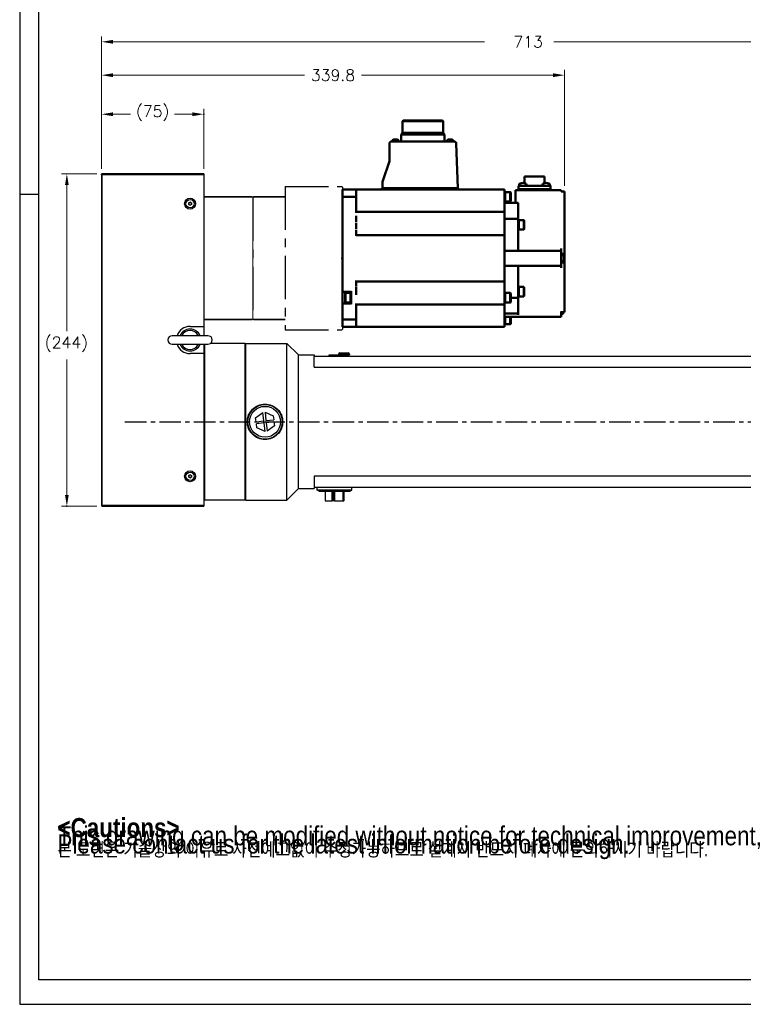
# Model space of a CAD drawing. Extents: x 22827 to 24511, y 10273 to 11461.
# Tile 1 of 18: x 22827 to 23358, y 10273 to 10995. Entities that reach past the tile are written whole.
import ezdxf

# ---------------------------------------------------------------- set-up
doc = ezdxf.new("R2010")
doc.units = 0
doc.header["$LTSCALE"] = 25.4
doc.linetypes.add('CENTER', pattern=[2, 1.25, -0.25, 0.25, -0.25])
doc.layers.get('0').update_dxf_attribs({"linetype": 'CONTINUOUS'})
doc.layers.get('Defpoints').update_dxf_attribs({"linetype": 'CONTINUOUS'})
for name, color, linetype in [('1', 1, 'CENTER'), ('ATA-CENTER', 133, 'CENTER'), ('ATA-TEXT', 7, 'CONTINUOUS')]:
    doc.layers.add(name, color=color, linetype=linetype)
for name, color, linetype, lineweight in [('2d ConnectionPoints', 7, 'CONTINUOUS', 50), ('AM_0', 7, 'CONTINUOUS', 50), ('AM_5_Dimension', 6, 'CONTINUOUS', 13), ('ATA-DIM', 252, 'CONTINUOUS', 25), ('외형선(ISO)', 7, 'CONTINUOUS', 35)]:
    doc.layers.add(name, color=color, linetype=linetype, lineweight=lineweight)
doc.styles.get("Standard").update_dxf_attribs({"font": 'simplex.shx'})
doc.styles.add('주 문자 (ISO)', font='arial.ttf')
doc.dimstyles.new('ata_A1', dxfattribs={"dimtxt": 4.2, "dimasz": 4.2, "dimexe": 2, "dimexo": 2, "dimgap": 2, "dimtad": 0, "dimtih": 1, "dimtoh": 1, "dimdec": 6, "dimdsep": 46, "dimtxsty": 'Standard', "dimcen": 0, "dimclrd": 252, "dimclre": 252, "dimclrt": 4, "dimadec": 6, "dimazin": 2, "dimtfac": 1, "dimtdec": 6, "dimtofl": 0, "dimtmove": 0, "dimatfit": 3, "dimfxl": 0, "dimtolj": 1, "dimtzin": 0, "dimlwd": 0, "dimlwe": 0, "dimarcsym": 0})

# ---------------------------------------------------------------- blocks, each defined once
blk = doc.blocks.new('*D9052')
at = {"layer": 'ATA-DIM', "color": 252, "lineweight": 0}
for p, q in [((22886.62, 10885.97), (22886.62, 10958.71)), ((23226.42, 10873.47), (23226.42, 10958.71)), ((22895.02, 10954.71), (23035.72, 10954.71)), ((23218.02, 10954.71), (23077.32, 10954.71))]:
    blk.add_line(p, q, dxfattribs=at)
at = {"layer": 'ATA-DIM', "color": 252}
for points in [[(22895.02, 10956.11), (22895.02, 10953.31), (22886.62, 10954.71)], [(23218.02, 10953.31), (23218.02, 10956.11), (23226.42, 10954.71)]]:
    blk.add_solid(points, dxfattribs=at)
at = {"layer": 'Defpoints', "color": 0}
for p in [(23226.42, 10954.71), (22886.62, 10881.97), (23226.42, 10869.47)]:
    blk.add_point(p, dxfattribs=at)
at = {"layer": 'ATA-DIM', "color": 4, "ltscale": 0.2, "insert": (23056.52, 10954.71), "char_height": 8.4, "attachment_point": 5}
blk.add_mtext('\\A1;339.8', dxfattribs=at)
blk = doc.blocks.new('*D9024')
at = {"color": 0}
for p in [(22961.62, 10926.08), (22886.62, 10881.97), (22961.62, 10881.97)]:
    blk.add_point(p, dxfattribs=at)
at = {"layer": 'ATA-DIM', "color": 252, "lineweight": 0}
for p, q in [((22886.62, 10885.97), (22886.62, 10930.08)), ((22961.62, 10885.97), (22961.62, 10930.08)), ((22895.02, 10926.08), (22907.94, 10926.08)), ((22953.22, 10926.08), (22940.3, 10926.08))]:
    blk.add_line(p, q, dxfattribs=at)
at = {"layer": 'ATA-DIM', "color": 252}
for points in [[(22895.02, 10927.48), (22895.02, 10924.68), (22886.62, 10926.08)], [(22953.22, 10924.68), (22953.22, 10927.48), (22961.62, 10926.08)]]:
    blk.add_solid(points, dxfattribs=at)
at = {"layer": 'ATA-DIM', "color": 4, "ltscale": 0.2, "insert": (22911.94, 10932.46), "char_height": 8.4, "attachment_point": 1}
blk.add_mtext('\\A1;(75)', dxfattribs=at)
blk = doc.blocks.new('DDHW')
for p, q in [((20483.62, 4957.94), (20483.62, 4962.6)), ((20483.62, 4962.6), (20483.62, 4957.94)), ((20483.62, 4957.94), (20483.62, 4867.25)), ((20483.62, 4946.35), (20483.62, 4957.94)), ((20483.62, 4867.25), (20483.62, 4936.85)), ((20381.82, 4862.6), (20381.82, 4855.75)), ((20483.62, 4862.6), (20483.62, 4867.25)), ((20483.62, 4867.25), (20483.62, 4862.6))]:
    blk.add_line(p, q)
at = {"color": 7, "linetype": 'Continuous'}
blk.add_line((20483.62, 4962.6), (20483.62, 4862.6), dxfattribs=at)
at = {"ltscale": 0.2}
blk.add_line((20381.82, 4957.6), (20381.82, 4867.6), dxfattribs=at)
at = {"layer": '1', "color": 0}
for p, q in [((20441.62, 4965.1), (20483.12, 4965.1)), ((20441.62, 4965.1), (20441.62, 4860.1)), ((20483.62, 4964.6), (20483.62, 4860.6)), ((20417.82, 4957.1), (20417.82, 4868.1)), ((20441.62, 4860.1), (20483.12, 4860.1))]:
    blk.add_line(p, q, dxfattribs=at)
at = {"layer": '2d ConnectionPoints'}
blk.add_point((20483.62, 4912.6), dxfattribs=at)
at = {"layer": 'AM_0'}
blk.add_line((20483.62, 4962.9), (20483.62, 4862.3), dxfattribs=at)
at = {"layer": 'AM_5_Dimension', "color": 0}
for p, q in [((20483.62, 4964.6), (20483.12, 4965.1)), ((20483.62, 4860.6), (20483.12, 4860.1))]:
    blk.add_line(p, q, dxfattribs=at)
at = {"layer": 'AM_5_Dimension', "color": 0, "ltscale": 0.5}
blk.add_line((20417.82, 4957.1), (20417.82, 4868.1), dxfattribs=at)
at = {"layer": '외형선(ISO)'}
for p, q in [((20381.82, 4957.6), (20417.32, 4957.6)), ((20417.82, 4957.1), (20417.32, 4957.6)), ((20417.82, 4957.1), (20418.32, 4957.6)), ((20417.82, 4957.1), (20418.32, 4957.6)), ((20441.62, 4957.6), (20418.32, 4957.6)), ((20381.82, 4867.6), (20417.32, 4867.6)), ((20417.82, 4868.1), (20417.32, 4867.6)), ((20417.82, 4868.1), (20418.32, 4867.6)), ((20417.82, 4868.1), (20418.32, 4867.6)), ((20441.62, 4867.6), (20418.32, 4867.6))]:
    blk.add_line(p, q, dxfattribs=at)
blk = doc.blocks.new('*D9032')
at = {"color": 0}
for p in [(22887.12, 10882.47), (22861.19, 10638.47), (22887.12, 10638.47)]:
    blk.add_point(p, dxfattribs=at)
at = {"layer": 'ATA-DIM', "color": 252, "lineweight": 0}
for p, q in [((22883.12, 10882.47), (22857.19, 10882.47)), ((22861.19, 10874.07), (22861.19, 10766.89)), ((22861.19, 10646.87), (22861.19, 10746.13)), ((22883.12, 10638.47), (22857.19, 10638.47))]:
    blk.add_line(p, q, dxfattribs=at)
at = {"layer": 'ATA-DIM', "color": 252}
for points in [[(22862.59, 10874.07), (22859.79, 10874.07), (22861.19, 10882.47)], [(22859.79, 10646.87), (22862.59, 10646.87), (22861.19, 10638.47)]]:
    blk.add_solid(points, dxfattribs=at)
at = {"layer": 'ATA-DIM', "color": 4, "ltscale": 0.2, "insert": (22845.02, 10762.89), "char_height": 8.4, "attachment_point": 1}
blk.add_mtext('\\A1;(244)', dxfattribs=at)
blk = doc.blocks.new('*D9026')
at = {"color": 0}
for p in [(23599.62, 10979.22), (22886.62, 10881.97), (23599.62, 10757.97)]:
    blk.add_point(p, dxfattribs=at)
at = {"layer": 'ATA-DIM', "color": 252, "lineweight": 0}
for p, q in [((22886.62, 10885.97), (22886.62, 10983.22)), ((23599.62, 10761.97), (23599.62, 10983.22)), ((22895.02, 10979.22), (23167.66, 10979.22)), ((23591.22, 10979.22), (23218.59, 10979.22))]:
    blk.add_line(p, q, dxfattribs=at)
at = {"layer": 'ATA-DIM', "color": 252}
for points in [[(22895.02, 10980.62), (22895.02, 10977.82), (22886.62, 10979.22)], [(23591.22, 10977.82), (23591.22, 10980.62), (23599.62, 10979.22)]]:
    blk.add_solid(points, dxfattribs=at)
at = {"layer": 'ATA-DIM', "color": 4, "ltscale": 0.2, "insert": (23171.66, 10983.42), "char_height": 8.4, "attachment_point": 1}
blk.add_mtext('\\A1;   713', dxfattribs=at)
blk = doc.blocks.new('ata-Border-A1-002')
at = {"color": 253, "ltscale": 0.5}
for p, q in [((0, 594), (0, 0)), ((7, 297), (0, 297)), ((0, 0), (841, 0))]:
    blk.add_line(p, q, dxfattribs=at)
at = {"ltscale": 0.5}
blk.add_line((7, 9), (7, 585), dxfattribs=at)
blk.add_line((834, 9), (7, 9))

msp = doc.modelspace()

# ---------------------------------------------------------------- linework, layer by layer
for p, q in [((22887.1248955, 10881.9685835), (22886.6248955, 10881.9685835)), ((22886.6248955, 10881.9685835), (22886.6248955, 10638.9685835)), ((22961.6248955, 10882.4685835), (22887.1248955, 10882.4685835)), ((22887.1248955, 10882.4685835), (22887.1248955, 10881.9685835)), ((22887.1248955, 10881.9685835), (22961.6248955, 10881.9685835)), ((22887.1248955, 10638.9685835), (22887.1248955, 10881.9685835)), ((22961.6248955, 10882.4685835), (22961.6248955, 10881.9685835)), ((22961.6248955, 10881.9685835), (22961.6248955, 10770.4685835)), ((23063.424896, 10870.4685835), (23063.424896, 10865.8144763)), ((23063.424896, 10865.8144763), (23063.424896, 10870.4685835)), ((23063.424896, 10854.2185835), (23063.424896, 10865.8144763)), ((23063.424896, 10865.8144763), (23063.424896, 10775.1226906)), ((22950.6248955, 10861.0459337), (22951.6248955, 10861.623284)), ((22950.6248955, 10859.8912332), (22950.6248955, 10861.0459337)), ((22951.6248955, 10859.3138829), (22950.6248955, 10859.8912332)), ((22951.6248955, 10861.623284), (22952.6248955, 10861.0459337)), ((22952.6248955, 10859.8912332), (22951.6248955, 10859.3138829)), ((22952.6248955, 10861.0459337), (22952.6248955, 10859.8912332)), ((23063.424896, 10775.1226906), (23063.424896, 10844.7185835)), ((22951.6248955, 10770.4685835), (22961.6248955, 10770.4685835)), ((22961.6248955, 10770.4685835), (22961.6248955, 10763.6185835)), ((23063.424896, 10775.1226906), (23063.424896, 10770.4685835)), ((23063.424896, 10770.4685835), (23063.424896, 10775.1226906)), ((22964.7748955, 10763.6185835), (22938.4748955, 10763.6185835)), ((22938.4748955, 10757.3185835), (22964.7748955, 10757.3185835)), ((22961.6248955, 10757.3185835), (22961.6248955, 10750.4685835)), ((22962.1248955, 10757.3185835), (22962.1248955, 10642.9685835)), ((22992.1248955, 10757.9685835), (22966.6912723, 10757.9685835)), ((22992.6248955, 10757.4685835), (22992.1248955, 10757.9685835)), ((22992.1248955, 10642.9685835), (22992.1248955, 10757.9685835)), ((22992.6248955, 10757.9685835), (23022.6248955, 10757.9685835)), ((22992.6248955, 10642.9685835), (22992.6248955, 10757.9685835)), ((23031.1248955, 10749.4685835), (23022.6248955, 10757.9685835)), ((23022.6248955, 10642.9685835), (23022.6248955, 10757.9685835)), ((22961.6248955, 10750.4685835), (22951.6248955, 10750.4685835)), ((22961.6248955, 10750.4685835), (22961.6248955, 10638.9685835)), ((23031.1248955, 10749.4685835), (23042.6248955, 10749.4685835)), ((23031.1248955, 10651.4685835), (23031.1248955, 10749.4685835)), ((23042.6248955, 10749.4685835), (23042.6248955, 10748.4685835)), ((23042.6248955, 10740.4685835), (23042.6248955, 10748.4685835)), ((23512.6248955, 10748.4685835), (23042.6248955, 10748.4685835)), ((23053.6248955, 10749.5685835), (23053.8248955, 10749.5685835)), ((23053.6248955, 10749.0685835), (23053.6248955, 10749.5685835)), ((23053.6248955, 10749.0685835), (23053.8248955, 10749.0685835)), ((23053.6248955, 10748.4685835), (23053.6248955, 10749.0685835)), ((23053.8248955, 10749.5685835), (23061.4248955, 10749.5685835)), ((23053.8248955, 10749.5685835), (23053.8248955, 10748.4685835)), ((23053.8398955, 10749.5585835), (23061.4098955, 10749.5585835)), ((23053.8398955, 10749.5585835), (23053.8398955, 10748.5585835)), ((23053.8398955, 10748.5585835), (23061.4098955, 10748.5585835)), ((23053.8398955, 10748.4685835), (23053.8398955, 10748.5585835)), ((23060.6248955, 10749.9685835), (23060.6248955, 10749.5685835)), ((23068.6248955, 10749.9685835), (23060.6248955, 10749.9685835)), ((23061.4098955, 10748.5585835), (23061.4098955, 10749.5585835)), ((23061.4098955, 10748.5585835), (23061.4098955, 10748.4685835)), ((23061.4248955, 10748.4685835), (23061.4248955, 10749.5685835)), ((23061.4248955, 10749.5685835), (23061.6248955, 10749.5685835)), ((23061.4248955, 10749.0685835), (23061.6248955, 10749.0685835)), ((23061.6248955, 10750.9685835), (23067.6248955, 10750.9685835)), ((23061.6248955, 10749.5685835), (23061.6248955, 10749.0685835)), ((23061.6248955, 10749.4685835), (23068.6248955, 10749.4685835)), ((23061.6248955, 10749.0685835), (23061.6248955, 10748.4685835)), ((23062.6248955, 10749.2685835), (23062.6248955, 10748.4685835)), ((23062.6248955, 10749.2685835), (23066.6248955, 10749.2685835)), ((23066.6248955, 10749.2685835), (23066.6248955, 10748.4685835)), ((23068.6248955, 10749.9685835), (23068.6248955, 10749.4685835)), ((23042.6248955, 10740.4685835), (23512.6248955, 10740.4685835)), ((22999.7410525, 10703.4595764), (23005.0308255, 10707.3759907)), ((23005.7392872, 10701.1726417), (23005.0308255, 10707.3759907)), ((23006.620492, 10707.5575407), (23012.6570928, 10704.9346699)), ((23006.620492, 10707.5575407), (23007.3289538, 10701.3541917)), ((23012.6570928, 10704.9346699), (23012.9921407, 10702.0009635)), ((23000.0761003, 10700.52587), (22999.7410525, 10703.4595764)), ((23000.0761003, 10700.52587), (23005.7392872, 10701.1726417)), ((23005.9208372, 10699.5829752), (23000.2576503, 10698.9362034)), ((23000.5926981, 10696.002497), (23000.2576503, 10698.9362034)), ((23006.6292989, 10693.3796263), (23005.9208372, 10699.5829752)), ((23007.3289538, 10701.3541917), (23012.9921407, 10702.0009635)), ((23013.1736907, 10700.411297), (23007.5105037, 10699.7645252)), ((23007.5105037, 10699.7645252), (23008.2189654, 10693.5611763)), ((23013.1736907, 10700.411297), (23013.5087385, 10697.4775906)), ((23006.6292989, 10693.3796263), (23000.5926981, 10696.002497)), ((23013.5087385, 10697.4775906), (23008.2189654, 10693.5611763)), ((22950.6248955, 10661.0459337), (22951.6248955, 10661.623284)), ((22951.6248955, 10661.623284), (22952.6248955, 10661.0459337)), ((22950.6248955, 10659.8912332), (22950.6248955, 10661.0459337)), ((22951.6248955, 10659.3138829), (22950.6248955, 10659.8912332)), ((22952.6248955, 10659.8912332), (22951.6248955, 10659.3138829)), ((22952.6248955, 10661.0459337), (22952.6248955, 10659.8912332)), ((23042.6248955, 10660.4685835), (23042.6248955, 10652.4685835)), ((23512.6248955, 10660.4685835), (23042.6248955, 10660.4685835)), ((23031.1248955, 10651.4685835), (23022.6248955, 10642.9685835)), ((23031.1248955, 10651.4685835), (23042.6248955, 10651.4685835)), ((23042.6248955, 10652.4685835), (23042.6248955, 10651.4685835)), ((23042.6248955, 10652.4685835), (23512.6248955, 10652.4685835)), ((23044.9248955, 10650.262331), (23044.9248955, 10652.4685835)), ((23046.2997065, 10649.4685835), (23044.9248955, 10650.262331)), ((23070.3248955, 10650.262331), (23044.9248955, 10650.262331)), ((23046.2997065, 10649.4685835), (23068.9500845, 10649.4685835)), ((23050.7410525, 10649.4685835), (23050.7410525, 10642.4685835)), ((23056.0308255, 10642.4685835), (23056.0308255, 10649.4685835)), ((23056.7392872, 10649.4685835), (23056.7392872, 10642.4685835)), ((23056.9208372, 10642.4685835), (23056.9208372, 10649.4685835)), ((23057.620492, 10649.4685835), (23057.620492, 10642.4685835)), ((23063.6570928, 10649.4685835), (23063.6570928, 10642.4685835)), ((23063.9921407, 10642.4685835), (23063.9921407, 10649.4685835)), ((23064.1736907, 10649.4685835), (23064.1736907, 10642.4685835)), ((23064.5087385, 10649.4685835), (23064.5087385, 10642.4685835)), ((23068.9500845, 10649.4685835), (23070.3248955, 10650.262331)), ((23070.3248955, 10650.262331), (23070.3248955, 10652.4685835)), ((22961.6248955, 10643.4685835), (22962.1248955, 10642.9685835)), ((22992.1248955, 10642.9685835), (22962.1248955, 10642.9685835)), ((22992.6248955, 10643.4685835), (22992.1248955, 10642.9685835)), ((22992.6248955, 10642.9685835), (23022.6248955, 10642.9685835)), ((23050.7410525, 10642.4685835), (23056.0308255, 10642.4685835)), ((23056.7392872, 10642.4685835), (23056.0308255, 10642.4685835)), ((23056.9208372, 10642.4685835), (23056.7392872, 10642.4685835)), ((23057.620492, 10642.4685835), (23056.9208372, 10642.4685835)), ((23057.620492, 10642.4685835), (23063.6570928, 10642.4685835)), ((23063.6570928, 10642.4685835), (23063.9921407, 10642.4685835)), ((23064.1736907, 10642.4685835), (23063.9921407, 10642.4685835)), ((23064.1736907, 10642.4685835), (23064.5087385, 10642.4685835)), ((22886.6248955, 10638.9685835), (22887.1248955, 10638.9685835)), ((22961.6248955, 10638.9685835), (22887.1248955, 10638.9685835)), ((22887.1248955, 10638.9685835), (22887.1248955, 10638.4685835)), ((22887.1248955, 10638.4685835), (22961.6248955, 10638.4685835)), ((22961.6248955, 10638.9685835), (22961.6248955, 10638.4685835))]:
    msp.add_line(p, q)
at = {"color": 7, "linetype": 'Continuous'}
msp.add_line((23063.424896, 10870.4685835), (23063.424896, 10770.4685835), dxfattribs=at)
for centre, radius in [((22951.6248955, 10860.4685835), 4), ((22951.6248955, 10860.4685835), 3), ((23006.6248955, 10700.4685835), 12.7), ((23006.6248955, 10700.4685835), 11.325189), ((22951.6248955, 10660.4685835), 4), ((22951.6248955, 10660.4685835), 3)]:
    msp.add_circle(centre, radius)
for centre, radius, start, end in [((22887.1248955, 10881.9685835), 0.5, 90, 180), ((22951.6248955, 10860.4685835), 1, 120, 180), ((22951.6248955, 10860.4685835), 1, 180, 240), ((22951.6248955, 10860.4685835), 1, 60, 120), ((22951.6248955, 10860.4685835), 1, 240, 300), ((22951.6248955, 10860.4685835), 1, 0, 60), ((22951.6248955, 10860.4685835), 1, 300, 0), ((22951.6248955, 10760.4685835), 10, 90, 161.6391862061), ((22938.4748955, 10760.4685835), 3.15, 90, 270), ((22951.6248955, 10760.4685835), 8, 23.1880375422, 156.8119624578), ((22951.6248955, 10760.4685835), 6.88914, 27.2092425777, 152.7907574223), ((22964.7748955, 10760.4685835), 3.15, 270, 90), ((22951.6248955, 10760.4685835), 10, 198.3608137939, 270), ((22951.6248955, 10760.4685835), 8, 203.1880375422, 336.8119624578), ((22951.6248955, 10760.4685835), 6.88914, 207.2092425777, 332.7907574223), ((23061.6248955, 10749.9685835), 1, 90, 180), ((23062.4248955, 10749.2685835), 0.2, 0, 90), ((23066.8248955, 10749.2685835), 0.2, 90, 180), ((23067.6248955, 10749.9685835), 1, 0, 90), ((22951.6248955, 10660.4685835), 1, 120, 180), ((22951.6248955, 10660.4685835), 1, 180, 240), ((22951.6248955, 10660.4685835), 1, 60, 120), ((22951.6248955, 10660.4685835), 1, 240, 300), ((22951.6248955, 10660.4685835), 1, 0, 60), ((22951.6248955, 10660.4685835), 1, 300, 0), ((22887.1248955, 10638.9685835), 0.5, 180, 270)]:
    msp.add_arc(centre, radius, start, end)
for points, knots in [([(22993.6248955, 10700.4685835), (22993.6248955, 10702.1069306), (22993.9534761, 10703.85066), (22995.2819539, 10707.0519706), (22996.2815432, 10708.5100076), (22998.5835779, 10710.8120422), (23000.04157, 10711.8115483), (23003.2427234, 10713.1399656), (23004.9863968, 10713.4685835), (23008.2633942, 10713.4685835), (23010.0070675, 10713.1399656), (23013.208221, 10711.8115483), (23014.6662131, 10710.8120422), (23016.9682477, 10708.5100076), (23017.967837, 10707.0519706), (23019.2963149, 10703.85066), (23019.6248955, 10702.1069306), (23019.6248955, 10700.4685835)], [1.9661074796, 1.9661074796, 1.9661074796, 1.9661074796, 2.4576116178, 2.4576116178, 2.949115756, 2.949115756, 3.4406653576, 3.4406653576, 3.9322149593, 3.9322149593, 4.4237645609, 4.4237645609, 4.9153141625, 4.9153141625, 5.4068183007, 5.4068183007, 5.8983224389, 5.8983224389, 5.8983224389, 5.8983224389]), ([(23019.6248955, 10700.4685835), (23019.6248955, 10698.8302363), (23019.2963149, 10697.0865069), (23017.967837, 10693.8851963), (23016.9682477, 10692.4271594), (23014.6662131, 10690.1251248), (23013.208221, 10689.1256187), (23010.0070675, 10687.7972013), (23008.2633942, 10687.4685835), (23006.6248955, 10687.4685835), (23004.9863968, 10687.4685835), (23003.2427234, 10687.7972013), (23000.04157, 10689.1256187), (22998.5835779, 10690.1251248), (22996.2815432, 10692.4271594), (22995.2819539, 10693.8851963), (22993.9534761, 10697.0865069), (22993.6248955, 10698.8302363), (22993.6248955, 10700.4685835)], [5.8983224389, 5.8983224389, 5.8983224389, 5.8983224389, 6.3898265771, 6.3898265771, 6.8813307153, 6.8813307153, 7.3728803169, 7.3728803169, 7.8644299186, 7.8644299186, 7.8644299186, 8.3559795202, 8.3559795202, 8.8475291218, 8.8475291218, 9.33903326, 9.33903326, 9.8305373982, 9.8305373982, 9.8305373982, 9.8305373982])]:
    msp.add_open_spline(points, degree=3, knots=knots)
at = {"layer": '2d ConnectionPoints'}
msp.add_point((23063.424896, 10820.4685835), dxfattribs=at)
at = {"layer": 'AM_0'}
for p, q in [((23107.549896, 10920.9685835), (23108.049896, 10921.4685835)), ((23107.549896, 10920.9685835), (23137.299896, 10920.9685835)), ((23107.549896, 10912.3285835), (23107.549896, 10920.9685835)), ((23108.049896, 10921.4685835), (23136.799896, 10921.4685835)), ((23136.799896, 10921.4685835), (23137.299896, 10920.9685835)), ((23137.299896, 10920.9685835), (23137.299896, 10912.3285835)), ((23101.2230022, 10907.4646295), (23103.6267898, 10907.4646295)), ((23106.474896, 10911.3285835), (23107.549896, 10912.3285835)), ((23106.474896, 10911.3285835), (23138.374896, 10911.3285835)), ((23106.474896, 10906.0685835), (23106.474896, 10911.3285835)), ((23107.549896, 10912.3285835), (23137.299896, 10912.3285835)), ((23137.299896, 10912.3285835), (23138.374896, 10911.3285835)), ((23138.374896, 10911.3285835), (23138.374896, 10906.0685835)), ((23141.2230022, 10907.4646295), (23143.6267898, 10907.4646295)), ((23097.924896, 10904.5685835), (23097.9258097, 10904.6209327)), ((23097.924896, 10891.5685835), (23097.924896, 10904.5685835)), ((23099.424896, 10906.0685835), (23145.4763628, 10906.0685835)), ((23146.9754491, 10904.6209327), (23148.1226784, 10871.7685835)), ((23092.924896, 10876.5685835), (23097.924896, 10891.5685835)), ((23197.024896, 10880.4685835), (23211.824896, 10880.4685835)), ((23197.024896, 10875.5596719), (23197.024896, 10880.4685835)), ((23211.824896, 10880.4685835), (23211.824896, 10875.5596719)), ((23092.424896, 10871.7685835), (23148.424896, 10871.7685835)), ((23092.424896, 10870.7685835), (23092.424896, 10871.7685835)), ((23092.924896, 10871.7685835), (23092.924896, 10876.5685835)), ((23148.424896, 10871.7685835), (23148.424896, 10870.7685835)), ((23191.924896, 10871.1685835), (23216.924896, 10871.1685835)), ((23191.924896, 10870.4685835), (23191.924896, 10871.1685835)), ((23192.724896, 10871.1685835), (23192.724896, 10873.6685835)), ((23192.724896, 10873.6685835), (23216.124896, 10873.6685835)), ((23193.044896, 10873.6685835), (23193.1190207, 10874.5158324)), ((23198.4707713, 10874.5158324), (23198.544896, 10873.6685835)), ((23210.304896, 10873.6685835), (23210.3790207, 10874.5158324)), ((23215.7307713, 10874.5158324), (23215.804896, 10873.6685835)), ((23216.124896, 10873.6685835), (23216.124896, 10871.1685835)), ((23216.924896, 10871.1685835), (23216.924896, 10870.4685835)), ((23063.424896, 10870.7685835), (23063.424896, 10770.1685835)), ((23063.424896, 10870.7685835), (23182.424896, 10870.7685835)), ((23073.424896, 10865.4814705), (23063.424896, 10865.4814705)), ((23073.424896, 10853.7685835), (23073.424896, 10870.7685835)), ((23182.424896, 10870.7685835), (23182.424896, 10770.1685835)), ((23182.424896, 10869.4685835), (23182.924896, 10869.4685835)), ((23182.924896, 10869.4685835), (23182.924896, 10861.4685835)), ((23182.924896, 10868.9685835), (23186.574896, 10868.9685835)), ((23186.574896, 10868.9685835), (23186.574896, 10861.9685835)), ((23186.574896, 10868.9685835), (23186.924896, 10868.6185835)), ((23186.924896, 10868.6185835), (23186.924896, 10862.3185835)), ((23190.424896, 10860.9685835), (23190.424896, 10870.4685835)), ((23190.424896, 10870.4685835), (23223.924896, 10870.4685835)), ((23223.924896, 10870.4685835), (23223.924896, 10869.4685835)), ((23223.924896, 10869.4685835), (23226.424896, 10869.4685835)), ((23226.424896, 10869.4685835), (23226.424896, 10780.998595)), ((23182.924896, 10861.4685835), (23182.424896, 10861.4685835)), ((23182.424896, 10860.9685835), (23192.424896, 10860.9685835)), ((23186.574896, 10861.9685835), (23182.924896, 10861.9685835)), ((23186.924896, 10862.3185835), (23186.574896, 10861.9685835)), ((23192.424896, 10825.9685835), (23192.424896, 10860.9685835)), ((23073.424896, 10854.4685835), (23182.424896, 10854.4685835)), ((23073.424896, 10846.7926013), (23073.424896, 10851.6445656)), ((23182.424896, 10849.4685835), (23192.424896, 10849.4685835)), ((23073.424896, 10841.7926013), (23073.424896, 10846.1445656)), ((23192.424896, 10848.9685835), (23192.924896, 10848.9685835)), ((23192.924896, 10848.9685835), (23192.924896, 10840.9685835)), ((23192.924896, 10848.4685835), (23196.524896, 10848.4685835)), ((23196.524896, 10848.4685835), (23196.524896, 10841.4685835)), ((23196.524896, 10848.4685835), (23196.924896, 10848.0685835)), ((23196.924896, 10848.0685835), (23196.924896, 10841.8685835)), ((23073.424896, 10836.7685835), (23073.424896, 10841.1445656)), ((23073.424896, 10837.4685835), (23182.424896, 10837.4685835)), ((23192.924896, 10840.9685835), (23192.424896, 10840.9685835)), ((23196.524896, 10841.4685835), (23192.924896, 10841.4685835)), ((23196.924896, 10841.8685835), (23196.524896, 10841.4685835)), ((23182.424896, 10825.9685835), (23223.924896, 10825.9685835)), ((23223.924896, 10813.3287275), (23223.924896, 10827.6084394)), ((23223.924896, 10823.7185835), (23226.424896, 10823.7185835)), ((23223.924896, 10823.2185835), (23224.7721449, 10823.1444588)), ((23182.424896, 10814.9685835), (23223.924896, 10814.9685835)), ((23192.424896, 10778.9685835), (23192.424896, 10814.9685835)), ((23224.7721449, 10817.7927081), (23223.924896, 10817.7185835)), ((23223.924896, 10817.2185835), (23226.424896, 10817.2185835)), ((23073.424896, 10799.7926013), (23073.424896, 10804.1685835)), ((23073.424896, 10803.4685835), (23182.424896, 10803.4685835)), ((23073.424896, 10793.4784382), (23073.424896, 10799.1445656)), ((23192.424896, 10799.9685835), (23192.924896, 10799.9685835)), ((23192.924896, 10799.9685835), (23192.924896, 10791.9685835)), ((23192.924896, 10799.4685835), (23196.524896, 10799.4685835)), ((23196.524896, 10799.4685835), (23196.524896, 10792.4685835)), ((23196.524896, 10799.4685835), (23196.924896, 10799.0685835)), ((23196.924896, 10799.0685835), (23196.924896, 10792.8685835)), ((23069.924896, 10795.7185835), (23063.424896, 10795.7185835)), ((23065.424896, 10794.6185835), (23065.774896, 10794.9685835)), ((23065.424896, 10794.6185835), (23065.424896, 10788.3185835)), ((23065.774896, 10794.9685835), (23065.774896, 10787.9685835)), ((23065.774896, 10794.9685835), (23069.424896, 10794.9685835)), ((23069.424896, 10795.4685835), (23069.424896, 10787.4685835)), ((23069.424896, 10795.4685835), (23069.924896, 10795.4685835)), ((23069.924896, 10786.7185835), (23069.924896, 10796.2185835)), ((23182.424896, 10795.4685835), (23182.924896, 10795.4685835)), ((23182.924896, 10795.4685835), (23182.924896, 10787.4685835)), ((23182.924896, 10794.9685835), (23186.574896, 10794.9685835)), ((23186.574896, 10794.9685835), (23186.574896, 10787.9685835)), ((23186.574896, 10794.9685835), (23186.924896, 10794.6185835)), ((23186.924896, 10794.6185835), (23186.924896, 10788.3185835)), ((23192.924896, 10791.9685835), (23192.424896, 10791.9685835)), ((23196.524896, 10792.4685835), (23192.924896, 10792.4685835)), ((23196.924896, 10792.8685835), (23196.524896, 10792.4685835)), ((23069.924896, 10787.2185835), (23063.424896, 10787.2185835)), ((23065.774896, 10787.9685835), (23065.424896, 10788.3185835)), ((23069.424896, 10787.9685835), (23065.774896, 10787.9685835)), ((23069.924896, 10787.4685835), (23069.424896, 10787.4685835)), ((23073.424896, 10770.1685835), (23073.424896, 10787.1685835)), ((23073.424896, 10786.4685835), (23182.424896, 10786.4685835)), ((23182.924896, 10787.4685835), (23182.424896, 10787.4685835)), ((23186.574896, 10787.9685835), (23182.924896, 10787.9685835)), ((23186.924896, 10788.3185835), (23186.574896, 10787.9685835)), ((23186.924896, 10791.4685835), (23192.424896, 10791.4685835)), ((23182.424896, 10779.9685835), (23192.424896, 10779.9685835)), ((23182.424896, 10777.4685835), (23223.924896, 10777.4685835)), ((23182.924896, 10777.4685835), (23182.924896, 10771.4685835)), ((23186.574896, 10777.4685835), (23186.574896, 10771.9685835)), ((23186.924896, 10777.4685835), (23186.924896, 10772.3185835)), ((23223.924896, 10777.4685835), (23223.924896, 10781.4667251)), ((23226.424896, 10780.998595), (23223.924896, 10780.998595)), ((23224.7721449, 10779.5427081), (23223.924896, 10779.4685835)), ((23073.424896, 10775.4556964), (23063.424896, 10775.4556964)), ((23063.424896, 10770.1685835), (23182.424896, 10770.1685835)), ((23182.924896, 10771.4685835), (23182.424896, 10771.4685835)), ((23186.574896, 10771.9685835), (23182.924896, 10771.9685835)), ((23186.924896, 10772.3185835), (23186.574896, 10771.9685835))]:
    msp.add_line(p, q, dxfattribs=at)
for points in [[(23099.424896, 10906.0685835), (23099.2941624, 10906.0628755), (23099.1644237, 10906.0457951), (23099.0366674, 10906.0174722), (23098.9118658, 10905.9781224), (23098.7909686, 10905.9280452), (23098.674896, 10905.8676216), (23098.5645313, 10905.7973115), (23098.4607146, 10905.7176501), (23098.3642358, 10905.6292436), (23098.2758293, 10905.5327649), (23098.1961679, 10905.4289481), (23098.1258579, 10905.3185835), (23098.0654343, 10905.2025109), (23098.0153571, 10905.0816137), (23097.9760072, 10904.956812), (23097.9476844, 10904.8290557), (23097.9306039, 10904.6993171), (23097.9258097, 10904.6209327)], [(23146.9754491, 10904.6209327), (23146.965182, 10904.7513875), (23146.9435842, 10904.880451), (23146.91082, 10905.007141), (23146.8671386, 10905.1304934), (23146.8128726, 10905.2495692), (23146.748435, 10905.3634624), (23146.6743161, 10905.471306), (23146.5910801, 10905.5722794), (23146.4993604, 10905.665614), (23146.399855, 10905.7505996), (23146.2933214, 10905.8265893), (23146.1805702, 10905.8930049), (23146.0624595, 10905.9493408), (23145.9398883, 10905.9951682), (23145.8137894, 10906.0301386), (23145.6851225, 10906.0539856), (23145.5548668, 10906.0665278), (23145.4763628, 10906.0685835)]]:
    msp.add_lwpolyline(points, dxfattribs=at)
for centre, radius, start, end in [((23101.3215109, 10905.9678677), 1.5, 93.7654683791, 176.1500438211), ((23102.424896, 10900.5685835), 7, 80.1133759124, 99.8866240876), ((23103.528281, 10905.9678677), 1.5, 3.8499561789, 86.2345316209), ((23141.3215109, 10905.9678677), 1.5, 93.7654683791, 176.1500438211), ((23142.424896, 10900.5685835), 7, 80.1133759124, 99.8866240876), ((23143.528281, 10905.9678677), 1.5, 3.8499561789, 86.2345316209), ((23194.1152154, 10874.4286766), 1, 106.2570278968, 175), ((23195.794896, 10868.6685835), 7, 73.7429721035, 106.2570278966), ((23197.4745766, 10874.4286766), 1, 5, 73.7429721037), ((23211.3752154, 10874.4286766), 1, 106.2570278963, 175), ((23213.054896, 10868.6685835), 7, 73.7429721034, 106.2570278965), ((23214.7345766, 10874.4286766), 1, 5, 73.7429721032), ((23224.6849891, 10822.1482641), 1, 16.2570278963, 85.0000000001), ((23218.924896, 10820.4685835), 7, 343.7429721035, 16.2570278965), ((23224.6849891, 10818.7889028), 1, 274.9999999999, 343.7429721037), ((23224.6849891, 10780.5389028), 1, 274.9999999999, 343.7429721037), ((23218.924896, 10782.2185835), 7, 343.7429721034, 349.9630022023)]:
    msp.add_arc(centre, radius, start, end, dxfattribs=at)
at = {"layer": 'ATA-CENTER', "ltscale": 0.5}
msp.add_line((22903.6812673, 10700.4685835), (24022.9422312, 10700.4685835), dxfattribs=at)

# ---------------------------------------------------------------- block references
at = {"xscale": 2, "yscale": 2, "zscale": 2}
msp.add_blockref('ata-Border-A1-002', (22826.5637393, 10273.1211661), dxfattribs=at)
msp.add_blockref('ata-Border-A1-002', (22826.5637393, 10273.1211661), dxfattribs=at)
at = {"ltscale": 0.2}
msp.add_blockref('DDHW', (2579.8004758, 5907.8702122), dxfattribs=at)

# ---------------------------------------------------------------- texts
at = {"layer": 'ATA-TEXT', "color": 7, "attachment_point": 1, "style": '주 문자 (ISO)'}
for s, insert, char_height, line_spacing_factor in [('{\\fArial|b1|i0|c129|p34;\\H3.42860x;\\L<ATA SERVO PRESS>SERVO PRESS>}\\P{\\fArial|b0|i0|c129|p34;\\H2.57145x;MODEL : OACIS-}{\\fArial|b0|i0|c0|p34;\\H2.57145x;P010}{\\fArial|b0|i0|c129|p34;\\H2.57145x;-400-200-A}{\\fArial|b0|i0|c0|p34;\\H2.57145x;6}\\P{\\fArial|b0|i0|c129|p34;\\H2.57145x;MAX LOAD : ±}{\\fArial|b0|i0|c0|p34;\\H2.57145x;10}{\\fArial|b0|i0|c129|p34;\\H2.57145x; kN}\\P{\\fArial|b0|i0|c129|p34;\\H2.57145x;TRAVEL : 400 mm}\\P{\\fArial|b0|i0|c129|p34;\\H2.57145x;MAX SPEED : 200 mm/s}\\P{\\fArial|b0|i0|c129|p34;\\H1.71439x;□ Max allowable tooling weight is 1% of full capacity.}\\P{\\fArial|b0|i0|c129|p34;\\H1.71439x;□ Position Repeatability  }{\\fArial|b0|i0|c129|p34;\\H1.71439x;<}{\\fArial|b0|i0|c129|p34;\\H1.71439x; 0.01 mm}\\P{\\fArial|b0|i0|c129|p34;\\H1.71439x;□ Load Linearity }{\\fArial|b0|i0|c129|p34;\\H1.71439x;<}{\\fArial|b0|i0|c129|p34;\\H1.71439x; 0.5 % of Full Capa}\\P{\\fArial|b0|i0|c129|p34;\\H1.71439x;□ Load Accuracy }{\\fArial|b0|i0|c129|p34;\\H1.71439x;<}{\\fArial|b0|i0|c129|p34;\\H1.71439x; 1 %  of Full Capa}', (22889.6150898, 11415.4291011), 7, 1.151952), ('{\\fArial|b1|i0|c129|p34;\\H2.00000x;<Cautions> }\\P{\\fArial|b0|i0|c129|p34;\\H2.00000x;This drawing can be modified without notice for technical improvement,}\\P{\\fArial|b0|i0|c129|p34;\\H2.00000x;Please contact us for the latest information before design.}\\P{\\fGulim|b0|i0|c129|p50;\\H1.42857x;본 도면은 기술상의 이유로 사전예고없이 수정가능하므로 설계시 반드시 폐사에 문의하시기 바랍니다}{\\fArial|b0|i0|c129|p34;\\H1.42857x;.}', (22854.2102232, 10409.7566833), 6.9999998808, 0.257143)]:
    msp.add_mtext(s, dxfattribs=dict(at, insert=insert, char_height=char_height, line_spacing_factor=line_spacing_factor))

# ---------------------------------------------------------------- dimensions: what is measured, and where the dimension line sits
at = {"layer": 'ATA-DIM'}
for base, p1, p2, angle, text, override, picture, middle in [((23599.6248955, 10979.215477), (22886.6248955, 10881.9685835), (23599.6248955, 10757.9685835), 180, '   <>', {"dimscale": 2, "dimdec": 3, "dimpost": '', "dimtol": 0, "dimlim": 0, "dimtp": 0, "dimtm": 0, "dimtfac": 0.857143, "dimtdec": 2, "dimtolj": 1, "dimtzin": 0}, '*D9026', (23193.1248955, 10979.215477)), ((22961.6248955, 10926.0752393), (22886.6248955, 10881.9685835), (22961.6248955, 10881.9685835), 180, '(<>)', {"dimscale": 2, "dimdec": 3, "dimtfac": 0.857143, "dimtdec": 2}, '*D9024', (22924.1248955, 10926.0752393)), ((22861.1905974, 10638.4685835), (22887.1248955, 10882.4685835), (22887.1248955, 10638.4685835), 90, '(<>)', {"dimscale": 2, "dimdec": 3, "dimtol": 0, "dimlim": 0, "dimtp": 0, "dimtm": 0, "dimtfac": 0.857143, "dimtdec": 2, "dimtolj": 1, "dimtzin": 0}, '*D9032', (22861.1905974, 10756.5094586))]:
    dim = msp.add_linear_dim(base=base, p1=p1, p2=p2, angle=angle, text=text, dimstyle='ata_A1', override=override, dxfattribs=at)
    dim.commit()
    dim.dimension.update_dxf_attribs({"geometry": picture, "text_midpoint": middle, "dimtype": 160})
dim = msp.add_linear_dim(base=(23226.424896, 10954.7133514), p1=(22886.6248955, 10881.9685835), p2=(23226.424896, 10869.4685835), dimstyle='ata_A1', override={"dimscale": 2, "dimdec": 3, "dimtfac": 0.857143, "dimtdec": 2, "dimtfill": 0}, dxfattribs=at)
dim.commit()
dim.dimension.update_dxf_attribs({"geometry": '*D9052', "text_midpoint": (23056.5248957, 10954.7133514)})

doc.saveas('drawing.dxf')
